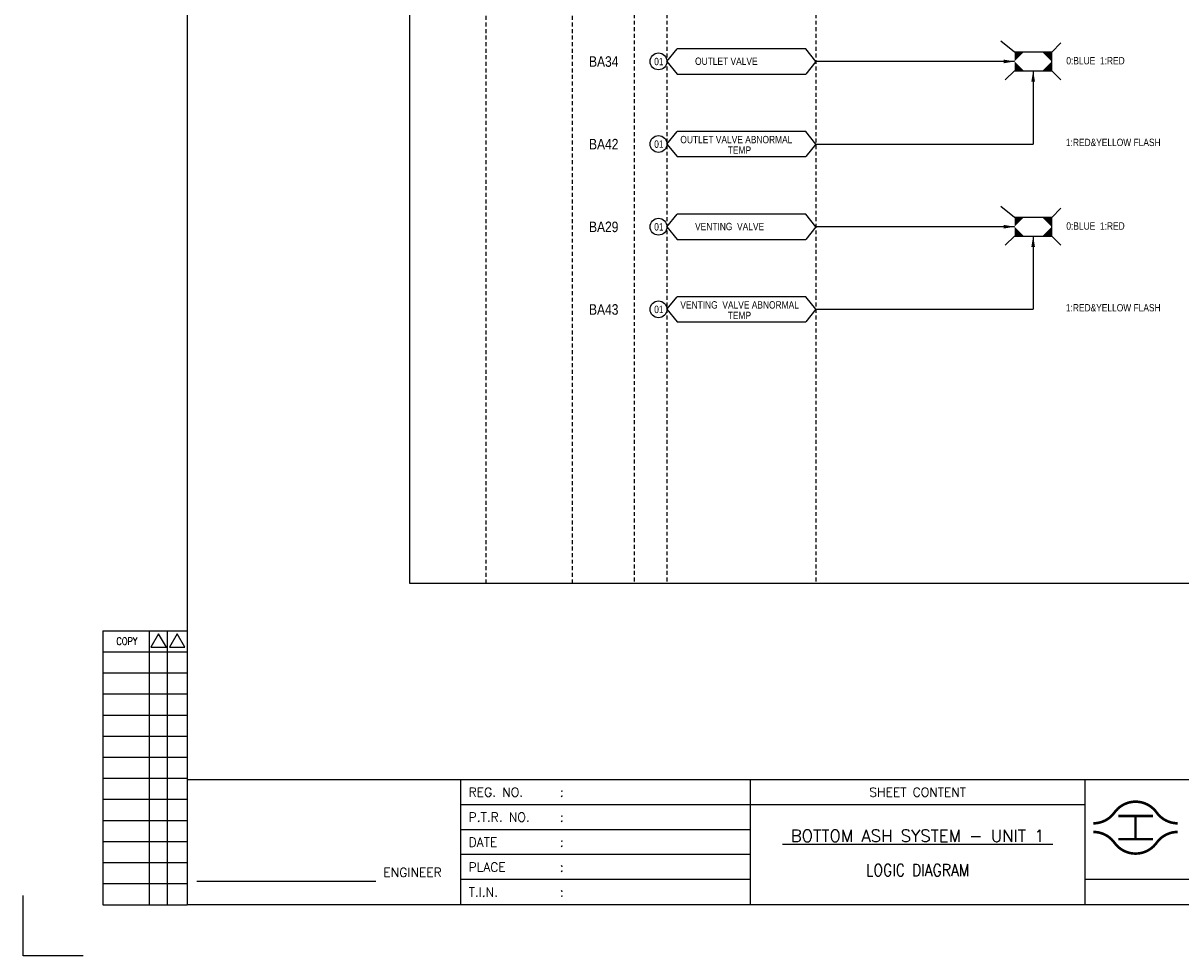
# Model space of a CAD drawing. Extents: x 2131 to 3097, y -680 to 2.
# Tile 1 of 4: x 2131 to 2573, y -680 to -324. Entities that reach past the tile are written whole.
import ezdxf
from ezdxf.enums import TextEntityAlignment as Align

# ---------------------------------------------------------------- set-up
doc = ezdxf.new("R2010")
doc.units = 0
doc.header["$MEASUREMENT"] = 0
doc.linetypes.add('HIDDEN', pattern=[4, 1.5, -1, 1.5])
doc.layers.get('0').update_dxf_attribs({"linetype": 'CONTINUOUS'})
doc.layers.get('DEFPOINTS').update_dxf_attribs({"linetype": 'CONTINUOUS'})
for name, color, linetype in [('CON', 4, 'CONTINUOUS'), ('DIM', 3, 'CONTINUOUS'), ('HID', 2, 'HIDDEN'), ('TEXT', 7, 'CONTINUOUS'), ('圖框CON', 4, 'CONTINUOUS'), ('圖框DIM', 3, 'CONTINUOUS'), ('框線', 6, 'CONTINUOUS')]:
    doc.layers.add(name, color=color, linetype=linetype)
doc.styles.add('E4', font='simplex.shx', dxfattribs={"height": 4})
doc.styles.add('ROMANS', font='romans', dxfattribs={"width": 0.8})
doc.styles.add('style3', font='ARIALN.TTF')

# ---------------------------------------------------------------- blocks, each defined once
blk = doc.blocks.new('LEADER')
at = {"layer": 'CON'}
blk.add_solid([(0.85, -0.57), (0.85, -1.57), (3.85, -1.07)], dxfattribs=at)
blk = doc.blocks.new('Sht_Cont_T3')
at = {"layer": 'TEXT', "color": 3, "linetype": 'Continuous', "style": 'E4'}
for tag, p in [('$SHT_CONT_L1$', (55.63, 24.91)), ('$SHT_CONT_L2$', (55.63, 16.61)), ('$SHT_CONT_L3$', (55.63, 8.3))]:
    blk.add_attdef(tag, text='', height=4, dxfattribs=at).set_placement(p, align=Align.MIDDLE)
blk = doc.blocks.new('1')
at = {"ltscale": 500, "const_width": 0.99}
blk.add_lwpolyline([(1686.83, 57.65, -0.241531), (1678.79, 61.78, 0.512989), (1662.7, 61.78, -0.241531), (1654.66, 57.65, -0.241531)], format="xyb", dxfattribs=at)
for points in [[(1664.14, 60.4), (1677.35, 60.4)], [(1670.74, 60.4), (1670.74, 51.6)], [(1664.14, 51.6), (1677.35, 51.6)]]:
    blk.add_lwpolyline(points, dxfattribs=at)
at = {"const_width": 0.99}
blk.add_lwpolyline([(1686.83, 54.35, 0.241531), (1678.79, 50.22, -0.512989), (1662.7, 50.22, 0.241531), (1654.66, 54.35, 0.241531)], format="xyb", dxfattribs=at)
at = {"layer": 'CON'}
for points in [[(1523.67, 26.6), (1523.67, 74.29)], [(1651.45, 26.6), (1651.45, 74.29)]]:
    blk.add_lwpolyline(points, dxfattribs=at)
at = {"layer": 'CON', "ltscale": 500}
for points in [[(1523.67, 64.75), (1413.11, 64.75)], [(1651.45, 64.75), (1523.67, 64.75)], [(1523.67, 55.22), (1413.11, 55.22)], [(1523.67, 45.69), (1413.11, 45.69)], [(1523.67, 36.15), (1413.11, 36.15)]]:
    blk.add_lwpolyline(points, dxfattribs=at)
at = {"layer": 'DEFPOINTS'}
blk.add_lwpolyline([(1268.99, 7.08), (1246.02, 7.08), (1246.02, 30.05)], dxfattribs=at)
at = {"layer": 'DIM'}
for p, q in [((1276.46, 131.12), (1276.46, 26.6)), ((1276.46, 131.12), (1308.62, 131.12)), ((1294.26, 26.6), (1294.26, 131.12)), ((1301.15, 26.6), (1301.15, 131.12)), ((1276.46, 123.08), (1308.62, 123.08)), ((1276.46, 115.04), (1308.62, 115.04)), ((1276.46, 107), (1308.62, 107)), ((1276.46, 98.96), (1308.62, 98.96)), ((1276.46, 90.92), (1308.62, 90.92)), ((1276.46, 82.88), (1308.62, 82.88)), ((1276.46, 74.84), (1308.62, 74.84)), ((1276.46, 66.8), (1308.62, 66.8)), ((1276.46, 58.76), (1308.62, 58.76)), ((1276.46, 50.72), (1308.62, 50.72)), ((1276.46, 42.68), (1308.62, 42.68)), ((1276.46, 34.64), (1308.62, 34.64)), ((1276.46, 26.6), (1308.62, 26.6))]:
    blk.add_line(p, q, dxfattribs=at)
for points in [[(1297.7, 129.98), (1294.72, 124.81), (1300.69, 124.81)], [(1304.83, 129.98), (1301.84, 124.81), (1307.81, 124.81)]]:
    blk.add_lwpolyline(points, close=True, dxfattribs=at)
at = {"layer": '圖框CON'}
for points in [[(1413.11, 26.6), (1413.11, 74.29)], [(1828.89, 36.15), (1802.67, 36.15), (1651.45, 36.15)]]:
    blk.add_lwpolyline(points, dxfattribs=at)
at = {"layer": '圖框DIM'}
blk.add_line((1312.36, 35.55), (1380.65, 35.55), dxfattribs=at)
at = {"layer": '框線'}
for p, q in [((1308.62, 669.81), (1308.62, 26.6)), ((2181.53, 74.29), (1308.62, 74.29)), ((2181.53, 26.6), (1308.62, 26.6))]:
    blk.add_line(p, q, dxfattribs=at)
at = {"layer": 'DIM', "style": 'ROMANS', "width": 0.8}
blk.add_text('COPY', height=2.871, dxfattribs=at).set_placement((1285.64, 127.16), align=Align.MIDDLE)
at = {"layer": 'HID', "ltscale": 500, "style": 'ROMANS'}
for s, height, p in [('REG. NO.', 3.446, (1416.1, 69.52)), (':', 3.45, (1450.9, 69.52)), ('P.T.R. NO.', 3.446, (1416.1, 59.99)), (':', 3.45, (1450.9, 59.99)), ('DATE', 3.446, (1416.1, 50.45)), (':', 3.45, (1450.9, 50.45)), ('PLACE', 3.446, (1416.1, 40.92)), (':', 3.45, (1450.9, 40.92)), ('T.I.N.', 3.446, (1416.1, 31.37)), (':', 3.45, (1450.9, 31.39))]:
    blk.add_text(s, height=height, dxfattribs=at).set_placement(p, align=Align.MIDDLE_LEFT)
blk.add_text('SHEET CONTENT', height=3.4457, dxfattribs=at).set_placement((1587.56, 69.52), align=Align.MIDDLE)
at = {"layer": 'HID', "style": 'ROMANS'}
blk.add_text('ENGINEER', height=3.446, dxfattribs=at).set_placement((1394.71, 37.18), align=Align.CENTER)

msp = doc.modelspace()

# ---------------------------------------------------------------- linework, layer by layer
at = {"layer": 'CON', "color": 6}
for p, q in [((2509.9, -335.21), (2504.66, -330.99)), ((2377.13, -338.76), (2381.03, -333.94)), ((2430.17, -333.94), (2381.03, -333.94)), ((2434.06, -338.76), (2430.17, -333.94)), ((2524.07, -335.21), (2509.9, -335.21)), ((2524.07, -335.21), (2527.62, -331.67)), ((2524.07, -342.3), (2524.07, -335.21)), ((2377.13, -338.76), (2381.03, -343.57)), ((2434.06, -338.76), (2430.17, -343.57)), ((2381.03, -343.57), (2430.17, -343.57)), ((2509.9, -342.3), (2506.35, -345.84)), ((2509.9, -342.3), (2524.07, -342.3)), ((2524.07, -342.3), (2527.62, -345.84)), ((2377.13, -370.28), (2381.03, -365.47)), ((2430.17, -365.47), (2381.03, -365.47)), ((2434.06, -370.28), (2430.17, -365.47)), ((2377.13, -370.28), (2381.03, -375.1)), ((2434.06, -370.28), (2430.17, -375.1)), ((2381.03, -375.1), (2430.17, -375.1)), ((2377.13, -401.85), (2381.03, -397.03)), ((2430.17, -397.03), (2381.03, -397.03)), ((2434.06, -401.85), (2430.17, -397.03)), ((2509.9, -398.3), (2504.66, -394.08)), ((2524.07, -398.3), (2527.62, -394.76)), ((2377.13, -401.85), (2381.03, -406.66)), ((2434.06, -401.85), (2430.17, -406.66)), ((2524.07, -398.3), (2509.9, -398.3)), ((2524.07, -405.39), (2524.07, -398.3)), ((2381.03, -406.66), (2430.17, -406.66)), ((2509.9, -405.39), (2506.35, -408.93)), ((2509.9, -405.39), (2524.07, -405.39)), ((2524.07, -405.39), (2527.62, -408.93)), ((2377.13, -433.37), (2381.03, -428.55)), ((2430.17, -428.55), (2381.03, -428.55)), ((2434.06, -433.37), (2430.17, -428.55)), ((2377.13, -433.37), (2381.03, -438.19)), ((2434.06, -433.37), (2430.17, -438.19)), ((2381.03, -438.19), (2430.17, -438.19))]:
    msp.add_line(p, q, dxfattribs=at)
at = {"layer": 'CON'}
for p, q in [((2509.9, -338.76), (2434.06, -338.76)), ((2516.98, -342.3), (2516.98, -370.28)), ((2434.06, -370.28), (2516.98, -370.28)), ((2509.9, -401.85), (2434.06, -401.85)), ((2516.98, -405.39), (2516.98, -433.37)), ((2434.06, -433.37), (2516.98, -433.37))]:
    msp.add_line(p, q, dxfattribs=at)
msp.add_lwpolyline([(2279.01, -38.23), (2993.01, -38.23), (2993.01, -538.04), (2279.01, -538.04)], close=True, dxfattribs=at)
for centre in [(2373.92, -338.76), (2373.92, -370.28), (2373.92, -401.85), (2373.92, -433.37)]:
    msp.add_circle(centre, 3.21, dxfattribs=at)
at = {"layer": 'CON', "color": 6}
for points in [[(2509.9, -338.76), (2509.9, -335.21), (2513.44, -335.21)], [(2524.07, -338.76), (2524.07, -335.21), (2520.53, -335.21)], [(2513.44, -342.3), (2509.9, -342.3), (2509.9, -338.76)], [(2520.53, -342.3), (2524.07, -342.3), (2524.07, -338.76)], [(2509.9, -401.85), (2509.9, -398.3), (2513.44, -398.3)], [(2513.44, -405.39), (2509.9, -405.39), (2509.9, -401.85)], [(2524.07, -401.85), (2524.07, -398.3), (2520.53, -398.3)], [(2520.53, -405.39), (2524.07, -405.39), (2524.07, -401.85)]]:
    msp.add_solid(points, dxfattribs=at)
at = {"layer": 'HID'}
for p, q in [((2308.06, -38.93), (2308.06, -538.04)), ((2340.99, -38.93), (2340.99, -538.04)), ((2364.71, -38.23), (2364.71, -538.06)), ((2377.13, -38.23), (2377.13, -538.06)), ((2434.06, -38.23), (2434.06, -538.04))]:
    msp.add_line(p, q, dxfattribs=at)

# ---------------------------------------------------------------- block references
msp.add_blockref('1', (885.34, -687.17))
at = {"layer": 'CON', "xscale": 1.4, "yscale": 1.4, "zscale": 1.4}
for p in [(2504.51, -337.27), (2504.51, -400.35)]:
    msp.add_blockref('LEADER', p, dxfattribs=at)
at = {"layer": 'CON', "xscale": 1.4, "yscale": 1.4, "zscale": 1.4, "rotation": 90}
for p in [(2515.49, -347.69), (2515.49, -410.78)]:
    msp.add_blockref('LEADER', p, dxfattribs=at)
at = {"layer": 'TEXT', "color": 0}
ref = msp.add_blockref('Sht_Cont_T3', (2409.01, -660.57), dxfattribs=dict(at, xscale=1.148576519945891, yscale=1.148576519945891, zscale=1.148576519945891))
ref.add_attrib('$SHT_CONT_L1$', '%%U BOTTOM ASH SYSTEM - UNIT 1 ', dxfattribs={"color": 3, "linetype": 'Continuous', "height": 4.5943, "style": 'E4'}).set_placement((2472.9, -631.96), align=Align.TOP_CENTER)
ref.add_attrib('$SHT_CONT_L3$', 'LOGIC DIAGRAM', dxfattribs={"color": 3, "linetype": 'Continuous', "height": 4.5943, "style": 'E4', "width": 0.85}).set_placement((2472.9, -651.03), align=Align.BOTTOM_CENTER)

# ---------------------------------------------------------------- texts
at = {"layer": 'CON', "style": 'style3'}
for s, p in [('BA34', (2347.42, -338.81)), ('BA42', (2347.42, -370.33)), ('BA29', (2347.42, -401.9)), ('BA43', (2347.42, -433.42))]:
    msp.add_text(s, height=4, dxfattribs=at).set_placement(p, align=Align.MIDDLE_LEFT)
for s, p in [('01', (2372.3, -341.04)), ('OUTLET VALVE', (2387.9, -340.92)), ('0:BLUE  1:RED', (2529.66, -340.73)), ('01', (2372.3, -372.56)), ('OUTLET VALVE ABNORMAL', (2382.28, -370.83)), ('TEMP', (2400.38, -374.86)), ('1:RED&YELLOW FLASH', (2529.48, -371.91)), ('01', (2372.3, -404.13)), ('VENTING  VALVE', (2387.9, -404.01)), ('0:BLUE  1:RED', (2529.66, -403.81)), ('01', (2372.3, -435.65)), ('VENTING  VALVE ABNORMAL', (2382.28, -433.92)), ('1:RED&YELLOW FLASH', (2529.48, -435)), ('TEMP', (2400.38, -437.94))]:
    msp.add_text(s, height=2.8, dxfattribs=at).set_placement(p, align=Align.BOTTOM_LEFT)

doc.saveas('drawing.dxf')
